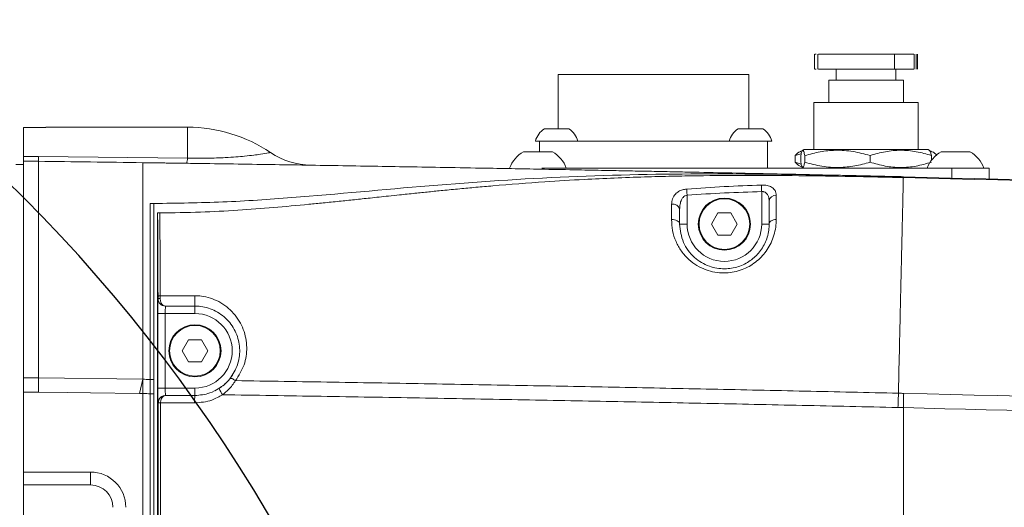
# Model space of a CAD drawing. Header units: millimetres. Extents: x 809 to 6054, y -5716 to -1261.
# Tile 37 of 94: x 2725 to 2857, y -2304 to -2238. Entities that reach past the tile are written whole.
import ezdxf

# ---------------------------------------------------------------- set-up
doc = ezdxf.new("R2010")
doc.units = ezdxf.units.MM
doc.header["$LTSCALE"] = 0.3175
doc.linetypes.add('CENTER2', pattern=[28.574999, 19.049999, -3.175, 3.175, -3.175])
for name, color, linetype, lineweight in [('1轮廓实线层', 7, 'Continuous', 18), ('7标注层', 4, 'Continuous', 13), ('细点划线', 6, 'CENTER2', 18)]:
    doc.layers.add(name, color=color, linetype=linetype, lineweight=lineweight)
doc.styles.add('标准汉字', font='gbenor.shx', dxfattribs={"bigfont": 'gbcbig.shx'})
doc.dimstyles.new('M1：10', dxfattribs={"dimscale": 10, "dimtxt": 3.5, "dimasz": 2.5, "dimexe": 2, "dimexo": 0, "dimgap": 1.5, "dimtad": 1, "dimdec": 4, "dimdsep": 46, "dimtxsty": '标准汉字', "dimcen": 5, "dimdle": 5, "dimclrd": 1, "dimclre": 1, "dimclrt": 256, "dimadec": 4, "dimazin": 2, "dimtfac": 1, "dimtdec": 4, "dimtmove": 0, "dimatfit": 3, "dimfxl": 1, "dimtolj": 1, "dimarcsym": 0})

# ---------------------------------------------------------------- blocks, each defined once
blk = doc.blocks.new('*D2')
at = {"layer": '7标注层', "color": 1, "lineweight": -2, "transparency": 16777216}
for p, q in [((2574.24, -1966.55), (2574.24, -1793.65)), ((3504.76, -2862.69), (3504.76, -1793.65)), ((3479.76, -1813.65), (2599.24, -1813.65))]:
    blk.add_line(p, q, dxfattribs=at)
at = {"layer": '7标注层', "color": 1, "transparency": 16777216}
for points in [[(2599.24, -1809.48), (2599.24, -1817.81), (2574.24, -1813.65)], [(3479.76, -1817.81), (3479.76, -1809.48), (3504.76, -1813.65)]]:
    blk.add_solid(points, dxfattribs=at)
at = {"layer": 'Defpoints', "color": 0, "transparency": 16777216}
for p in [(2574.24, -1813.65), (2574.24, -1966.55), (3504.76, -2862.69)]:
    blk.add_point(p, dxfattribs=at)
at = {"layer": '7标注层', "transparency": 16777216, "insert": (2968.02, -1781.15), "char_height": 35, "attachment_point": 5, "style": '标准汉字'}
blk.add_mtext('\\A1;930.5', dxfattribs=at)
blk = doc.blocks.new('*D7')
at = {"layer": '7标注层', "color": 1, "lineweight": -2, "transparency": 16777216}
for p, q in [((2574.24, -1932.17), (3613.47, -1932.17)), ((3593.47, -2837.69), (3593.47, -1957.17)), ((3489.76, -2862.69), (3613.47, -2862.69))]:
    blk.add_line(p, q, dxfattribs=at)
at = {"layer": '7标注层', "color": 1, "transparency": 16777216}
for points in [[(3597.64, -1957.17), (3589.31, -1957.17), (3593.47, -1932.17)], [(3589.31, -2837.69), (3597.64, -2837.69), (3593.47, -2862.69)]]:
    blk.add_solid(points, dxfattribs=at)
at = {"layer": 'Defpoints', "color": 0, "transparency": 16777216}
for p in [(2574.24, -1932.17), (3593.47, -1932.17), (3489.76, -2862.69)]:
    blk.add_point(p, dxfattribs=at)
at = {"layer": '7标注层', "transparency": 16777216, "insert": (3560.97, -2397.43), "char_height": 35, "attachment_point": 5, "rotation": 90, "style": '标准汉字'}
blk.add_mtext('\\A1;930.5', dxfattribs=at)
blk = doc.blocks.new('*D9')
at = {"layer": '7标注层', "color": 1, "lineweight": -2, "transparency": 16777216}
for p, q in [((2574.24, -2212.74), (2574.24, -1851.59)), ((3044.24, -2271.24), (3044.24, -1851.59)), ((3019.24, -1871.59), (2599.24, -1871.59))]:
    blk.add_line(p, q, dxfattribs=at)
at = {"layer": '7标注层', "color": 1, "transparency": 16777216}
for points in [[(2599.24, -1867.43), (2599.24, -1875.76), (2574.24, -1871.59)], [(3019.24, -1875.76), (3019.24, -1867.43), (3044.24, -1871.59)]]:
    blk.add_solid(points, dxfattribs=at)
at = {"layer": 'Defpoints', "color": 0, "transparency": 16777216}
for p in [(2574.24, -1871.59), (2574.24, -2212.74), (3044.24, -2271.24)]:
    blk.add_point(p, dxfattribs=at)
at = {"layer": '7标注层', "transparency": 16777216, "insert": (2809.24, -1839.09), "char_height": 35, "attachment_point": 5, "style": '标准汉字'}
blk.add_mtext('\\A1;470', dxfattribs=at)
blk = doc.blocks.new('*D17')
at = {"layer": '7标注层', "color": 1, "lineweight": -2, "transparency": 16777216}
for p, q in [((2574.24, -2202.74), (2574.24, -2179.43)), ((2670.83, -2386.8), (2799.55, -2352.32))]:
    blk.add_line(p, q, dxfattribs=at)
blk.add_arc((2574.24, -2412.69), 213.26, 21.7206, 83.2794, dxfattribs=at)
at = {"layer": '7标注层', "color": 1, "transparency": 16777216}
for points in [[(2599.44, -2196.74), (2598.95, -2205.05), (2574.24, -2199.43)], [(2768.4, -2335.08), (2776.31, -2332.45), (2780.23, -2357.49)]]:
    blk.add_solid(points, dxfattribs=at)
at = {"layer": 'Defpoints', "color": 0, "transparency": 16777216}
for p in [(2574.24, -2202.74), (2704.06, -2243.5), (2670.83, -2386.8), (2574.24, -2412.69), (2574.24, -3258.33)]:
    blk.add_point(p, dxfattribs=at)
at = {"layer": '7标注层', "transparency": 16777216, "insert": (2723.85, -2217.71), "char_height": 35, "attachment_point": 5, "rotation": 322.5, "style": '标准汉字'}
blk.add_mtext('\\A1;75%%d', dxfattribs=at)
blk = doc.blocks.new('*D19')
at = {"layer": '7标注层', "color": 1, "lineweight": -2, "transparency": 16777216}
for p, q in [((3017.26, -2265.97), (2965.61, -2176.5)), ((3171.77, -2312.69), (3201.49, -2312.69))]:
    blk.add_line(p, q, dxfattribs=at)
blk.add_arc((3044.23, -2312.69), 137.25, 10.4505, 109.5495, dxfattribs=at)
at = {"layer": '7标注层', "color": 1, "transparency": 16777216}
for points in [[(2996.56, -2179.56), (3000.05, -2187.13), (2975.61, -2193.82)], [(3175.06, -2288.17), (3183.36, -2287.41), (3181.49, -2312.69)]]:
    blk.add_solid(points, dxfattribs=at)
at = {"layer": 'Defpoints', "color": 0, "transparency": 16777216}
for p in [(3112.86, -2193.82), (3017.26, -2265.97), (2385.95, -2312.69), (3044.25, -2312.71), (3171.77, -2312.69)]:
    blk.add_point(p, dxfattribs=at)
at = {"layer": '7标注层', "transparency": 16777216, "insert": (3129.11, -2165.67), "char_height": 35, "attachment_point": 5, "rotation": 330, "style": '标准汉字'}
blk.add_mtext('\\A1;120%%d', dxfattribs=at)

msp = doc.modelspace()

# ---------------------------------------------------------------- linework, layer by layer
at = {"layer": '1轮廓实线层'}
for p, q in [((2831.33977, -2244.88656), (2831.33977, -2242.88659)), ((2831.77414, -2244.88656), (2831.77414, -2242.88659)), ((2842.04273, -2242.88659), (2842.04273, -2244.88656)), ((2844.7088, -2242.88659), (2844.7088, -2244.88656)), ((2844.93826, -2242.88659), (2844.93826, -2244.88656)), ((2845.14317, -2242.88659), (2845.14317, -2244.88656)), ((2796.95813, -2252.89659), (2796.95813, -2245.61994)), ((2796.95813, -2245.61994), (2822.5248, -2245.61994)), ((2822.5248, -2245.61994), (2822.5248, -2252.89659)), ((2834.24148, -2246.38657), (2834.24148, -2244.88656)), ((2842.24146, -2244.88656), (2842.24146, -2246.38657)), ((2833.24148, -2249.39327), (2833.24148, -2246.38657)), ((2833.24148, -2246.38657), (2840.97619, -2246.38657)), ((2840.97619, -2246.38657), (2843.24147, -2246.38657)), ((2843.24147, -2246.38657), (2843.24147, -2249.39327)), ((2831.24147, -2255.68657), (2831.24147, -2249.39327)), ((2831.24147, -2249.39327), (2842.07009, -2249.39327)), ((2842.07009, -2249.39327), (2845.24147, -2249.39327)), ((2845.24147, -2249.39327), (2845.24147, -2255.68657)), ((2728.24147, -2252.7387), (2725.24147, -2252.7387)), ((2725.24147, -2252.7387), (2725.24147, -2256.60215)), ((2728.24147, -2252.6866), (2747.24147, -2252.6866)), ((2728.24147, -2252.7387), (2728.24147, -2252.6866)), ((2747.24147, -2252.6866), (2747.24147, -2256.83801)), ((2794.4448, -2254.54657), (2794.4448, -2255.98656)), ((2794.4448, -2254.54657), (2795.05393, -2254.54657)), ((2798.42902, -2254.54657), (2821.05392, -2254.54657)), ((2824.42902, -2254.54657), (2825.03813, -2254.54657)), ((2825.03813, -2258.18656), (2825.03813, -2254.54657)), ((2829.54766, -2256.23916), (2828.73855, -2256.48658)), ((2828.73855, -2257.38655), (2828.73855, -2256.48658)), ((2829.42007, -2255.95669), (2829.7241, -2255.79451)), ((2829.48406, -2257.38655), (2829.48406, -2256.48658)), ((2829.7241, -2255.79451), (2829.92652, -2255.68657)), ((2846.55642, -2255.68657), (2829.92652, -2255.68657)), ((2830.02469, -2257.38655), (2830.02469, -2256.48658)), ((2838.78211, -2257.38655), (2838.78211, -2256.48658)), ((2846.55642, -2255.68657), (2846.75884, -2255.79451)), ((2846.75884, -2255.79451), (2847.06287, -2255.95669)), ((2846.99888, -2257.13061), (2846.99888, -2256.48658)), ((2724.24147, -2257.6866), (2725.24147, -2257.6866)), ((2725.24147, -2256.60215), (2727.24147, -2256.60215)), ((2725.24147, -2256.60215), (2725.24147, -2257.2556)), ((2725.24147, -2257.2556), (2727.24147, -2257.2556)), ((2725.24147, -2257.2556), (2725.24147, -2286.31811)), ((2747.24147, -2256.83801), (2727.24147, -2256.60215)), ((2727.24147, -2256.60215), (2727.24147, -2257.2556)), ((2727.24147, -2257.2556), (2727.24147, -2286.31811)), ((2828.73855, -2257.38655), (2829.54766, -2257.62646)), ((2849.74147, -2258.18656), (2794.74146, -2258.18656)), ((2829.71009, -2258.07117), (2829.42007, -2257.91649)), ((2829.92652, -2258.18656), (2829.71009, -2258.07117)), ((2854.74147, -2258.18656), (2849.74147, -2258.18656)), ((2849.74147, -2258.18656), (2849.74147, -2259.50555)), ((2854.74147, -2259.64145), (2854.74147, -2258.18656)), ((2824.24147, -2261.32117), (2824.24147, -2265.68673)), ((2742.24147, -2262.9172), (2742.24147, -2286.52339)), ((2742.74147, -2262.9172), (2742.24147, -2262.9172)), ((2742.74147, -2262.9172), (2742.74147, -2286.52339)), ((2814.24147, -2265.68673), (2814.24147, -2261.79682)), ((2825.24147, -2262.59749), (2825.24147, -2265.68673)), ((2743.24147, -2264.19268), (2743.24147, -2264.69009)), ((2813.24146, -2265.68673), (2813.24146, -2263.70202)), ((2817.52147, -2265.68644), (2818.38147, -2264.19686)), ((2818.38147, -2264.19686), (2820.10147, -2264.19686)), ((2820.10147, -2264.19686), (2820.96147, -2265.68644)), ((2743.24147, -2360.67562), (2743.24147, -2264.69754)), ((2814.24147, -2265.68673), (2813.24146, -2265.68673)), ((2818.38147, -2267.17596), (2817.52147, -2265.68644)), ((2820.96147, -2265.68644), (2820.10147, -2267.17596)), ((2825.24147, -2265.68673), (2824.24147, -2265.68673)), ((2820.10147, -2267.17596), (2818.38147, -2267.17596)), ((2743.29182, -2275.68673), (2743.28518, -2275.68673)), ((2744.28577, -2276.68671), (2748.24147, -2276.68671)), ((2748.24147, -2276.68671), (2748.24147, -2277.68676)), ((2743.26773, -2277.68676), (2743.26773, -2287.68675)), ((2743.26773, -2277.68676), (2744.26769, -2277.68676)), ((2744.26769, -2277.68676), (2748.24147, -2277.68676)), ((2744.26769, -2287.68675), (2744.26769, -2277.68676)), ((2746.52147, -2282.6864), (2747.38147, -2281.19688)), ((2747.38147, -2281.19688), (2749.10147, -2281.19688)), ((2749.10147, -2281.19688), (2749.96147, -2282.6864)), ((2747.38147, -2284.17598), (2746.52147, -2282.6864)), ((2749.96147, -2282.6864), (2749.10147, -2284.17598)), ((2749.10147, -2284.17598), (2747.38147, -2284.17598)), ((2725.24147, -2286.31811), (2727.24147, -2286.31811)), ((2725.24147, -2286.31811), (2725.24147, -2288.2372)), ((2727.24147, -2286.31811), (2741.24147, -2286.50777)), ((2727.24147, -2286.31811), (2727.24147, -2288.2372)), ((2741.23744, -2286.50908), (2740.82106, -2288.4209)), ((2741.24147, -2288.42811), (2741.26763, -2286.50962)), ((2742.24147, -2286.52339), (2742.24147, -2288.44224)), ((2742.74147, -2286.52339), (2742.24147, -2286.52339)), ((2742.74147, -2288.44224), (2742.74147, -2286.52339)), ((2744.26769, -2287.68675), (2743.26773, -2287.68675)), ((2748.24147, -2287.68675), (2744.26769, -2287.68675)), ((2748.24147, -2287.68675), (2748.24147, -2288.68674)), ((2751.82171, -2287.50829), (2750.90813, -2288.0684)), ((2725.24147, -2288.2372), (2727.24147, -2288.2372)), ((2725.24147, -2288.2372), (2725.24147, -2298.95453)), ((2734.21551, -2288.32959), (2740.82106, -2288.4209)), ((2741.24147, -2336.94504), (2741.24147, -2288.42811)), ((2742.24147, -2288.44224), (2742.24147, -2336.93091)), ((2742.74147, -2288.44224), (2742.24147, -2288.44224)), ((2742.74147, -2336.93091), (2742.74147, -2288.44224)), ((2748.24147, -2288.68674), (2744.32464, -2288.68674)), ((2743.28518, -2289.68672), (2743.33065, -2289.68672)), ((2743.33065, -2289.68672), (2743.62664, -2289.68672)), ((2743.33065, -2289.68672), (2743.33065, -2335.68673)), ((2743.62664, -2289.68672), (2743.62664, -2335.68673)), ((2843.24147, -2335.05712), (2843.24147, -2290.31597)), ((2734.24147, -2298.95453), (2725.24147, -2298.95453)), ((2725.24147, -2298.95453), (2725.24147, -2300.68658)), ((2734.24147, -2300.68658), (2734.24147, -2298.95453)), ((2734.24147, -2300.68658), (2725.24147, -2300.68658)), ((2725.24147, -2300.68658), (2725.24147, -2305.18655))]:
    msp.add_line(p, q, dxfattribs=at)
for points in [[(2824.21523, -2260.44683), (2824.21739, -2260.51883), (2824.21998, -2260.60508), (2824.22295, -2260.70397), (2824.22624, -2260.81376), (2824.2298, -2260.93255), (2824.23357, -2261.0582), (2824.23749, -2261.18855), (2824.24147, -2261.32117)], [(2814.24147, -2261.79682), (2814.23357, -2261.67725), (2814.22578, -2261.55941), (2814.21821, -2261.44503), (2814.21098, -2261.33566), (2814.20418, -2261.23296), (2814.19793, -2261.13842), (2814.19229, -2261.05331), (2814.18738, -2260.97892)], [(2813.24146, -2265.68673), (2813.22002, -2265.56186), (2813.15662, -2265.4423), (2813.05396, -2265.33328), (2812.91647, -2265.23934), (2812.75002, -2265.16466), (2812.56176, -2265.11232), (2812.35978, -2265.08467), (2812.15271, -2265.08276)], [(2826.18814, -2265.07132), (2826.00082, -2265.08854), (2825.82214, -2265.12723), (2825.65848, -2265.186), (2825.51576, -2265.26271), (2825.39905, -2265.35468), (2825.31257, -2265.45851), (2825.2594, -2265.57051), (2825.24147, -2265.68673)], [(2727.24147, -2288.2372), (2731.14694, -2288.28888), (2734.21551, -2288.32959)], [(2843.24147, -2290.31597), (2843.24705, -2290.07195), (2843.25264, -2289.82834), (2843.2582, -2289.58557), (2843.26373, -2289.34394), (2843.26923, -2289.10397), (2843.27467, -2288.86597), (2843.28006, -2288.63041), (2843.28539, -2288.39759)]]:
    msp.add_lwpolyline(points, dxfattribs=at)
for centre, radius in [((2819.24147, -2265.68642), 3.5), ((2819.24147, -2265.68642), 3.4), ((2748.24147, -2282.68642), 3.5), ((2748.24147, -2282.68642), 3.4)]:
    msp.add_circle(centre, radius, dxfattribs=at)
for centre, radius, start, end in [((2747.24147, -2272.68658), 20, 56.1098266, 90), ((2796.74147, -2255.35794), 2.96324, 123.5018479, 164.0692769), ((2796.74147, -2255.35794), 2.96324, 15.9366113, 56.5097945), ((2822.74147, -2255.35794), 2.96324, 123.8295928, 164.0810707), ((2822.74147, -2255.35794), 2.96324, 15.9091494, 56.1943368), ((2763.97404, -2247.78635), 10, 236.0929327, 269.0542388), ((2794.24147, -2259.51743), 4.02631, 118.6874207, 160.6669098), ((2794.24147, -2259.51743), 4.02631, 19.3015856, 61.313895), ((2850.24147, -2259.51743), 4.02631, 118.6874207, 160.6669098), ((2850.24147, -2259.51743), 4.02631, 19.3015856, 61.313895), ((2576.24147, -13950.94597), 11694.66524, 89.191587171, 89.260183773), ((2745.74179, -2256.8817), 1.50032, 334.448469, 1.6689094), ((2576.24147, -13950.94581), 11694.63614, 87.697251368, 88.691770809), ((2812.34787, -2263.90786), 0.917, 12.9720065, 101.5807676), ((2826.13465, -2262.71751), 0.90121, 85.5269568, 172.3464032), ((2819.24147, -2265.68674), 5, 180, 0), ((2744.28514, -2275.68676), 0.99995, 179.9980063, 270.0002861), ((2760.79367, -2275.7393), 12.5879, 177.9770055, 184.3163598), ((2748.24147, -2282.68674), 5, 270, 90), ((2748.24147, -2282.69354), 6, 309.4869387, 327.3045407), ((2756.22521, -2285.57388), 5.22311, 204.5250002, 215.1973793), ((2744.28516, -2289.68671), 0.99998, 90.0011349, 180.0005727), ((2754.96258, -2289.4371), 6.76286, 173.6296868, 182.1152997), ((2576.24146, -13950.94581), 11665.60512, 87.697251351, 88.68829548), ((2734.24147, -2303.68658), 4.73205, 0, 90), ((2734.24147, -2303.68658), 3, 0, 90)]:
    msp.add_arc(centre, radius, start, end, dxfattribs=at)
for centre, major_axis, ratio, start_param, end_param in [((2743.28518, -2277.68674), (0, 2), 0.008726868, 6.283185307, 7.853981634), ((2744.28514, -2277.68674), (0, 1), 0.017453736, 0, 1.570796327), ((2743.28518, -2287.68674), (0, 2), 0.008726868, 1.570796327, 3.141592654), ((2744.28514, -2287.68674), (0, 1), 0.017453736, 1.570796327, 3.141592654)]:
    msp.add_ellipse(centre, major_axis=major_axis, ratio=ratio, start_param=start_param, end_param=end_param, dxfattribs=at)
for points, knots in [([(2831.53239, -2242.88659), (2831.50664, -2242.88659), (2831.32963, -2242.88659), (2831.38824, -2242.88659), (2831.43833, -2242.88659)], [0, 0, 0, 0, 15382.951214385, 105757.116075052, 105757.116075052, 105757.116075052, 105757.116075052]), ([(2842.04273, -2242.88659), (2841.47776, -2242.88659), (2840.3443, -2242.88659), (2838.35899, -2242.88659), (2836.35012, -2242.88659), (2834.41563, -2242.88659), (2832.83465, -2242.88659), (2831.85941, -2242.88659), (2831.87595, -2242.88659), (2831.8824, -2242.88659)], [0, 0, 0, 0, 39205.904947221, 78656.608062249, 120384.956857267, 166051.870290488, 216137.227068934, 269334.254017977, 303366.052901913, 303366.052901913, 303366.052901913, 303366.052901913]), ([(2844.60054, -2242.88659), (2844.62883, -2242.88659), (2844.73032, -2242.88659), (2844.01905, -2242.88659), (2842.94335, -2242.88659), (2842.20241, -2242.88659), (2842.04273, -2242.88659)], [0, 0, 0, 0, 28696.857185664, 102962.562518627, 169245.152773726, 187454.077198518, 187454.077198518, 187454.077198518, 187454.077198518]), ([(2831.53239, -2244.88656), (2831.50664, -2244.88656), (2831.32963, -2244.88656), (2831.38824, -2244.88656), (2831.43833, -2244.88656)], [0, 0, 0, 0, 15381.163257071, 105744.823946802, 105744.823946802, 105744.823946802, 105744.823946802]), ([(2842.04273, -2244.88656), (2841.47776, -2244.88656), (2840.3443, -2244.88656), (2838.35899, -2244.88656), (2836.35012, -2244.88656), (2834.41563, -2244.88656), (2832.83465, -2244.88656), (2831.85941, -2244.88656), (2831.87595, -2244.88656), (2831.8824, -2244.88656)], [0, 0, 0, 0, 39201.352853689, 78647.47545232, 120370.979279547, 166032.590448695, 216112.131949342, 269302.982332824, 303330.829874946, 303330.829874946, 303330.829874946, 303330.829874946]), ([(2844.60054, -2244.88656), (2844.62883, -2244.88656), (2844.73032, -2244.88656), (2844.01905, -2244.88656), (2842.94335, -2244.88656), (2842.20241, -2244.88656), (2842.04273, -2244.88656)], [0, 0, 0, 0, 28693.519397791, 102950.58674057, 169225.467537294, 187432.27404629, 187432.27404629, 187432.27404629, 187432.27404629]), ([(2795.11268, -2252.89659), (2795.10686, -2252.89659), (2795.08427, -2252.89659), (2795.23769, -2252.89659), (2795.55679, -2252.89659), (2796.02148, -2252.89659), (2796.44113, -2252.89659), (2796.8681, -2252.89659), (2797.29805, -2252.89659), (2797.79311, -2252.89659), (2798.16274, -2252.89659), (2798.37204, -2252.89659), (2798.37076, -2252.89659), (2798.37025, -2252.89659)], [0, 0, 0, 0, 17415.540814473, 67596.336689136, 117775.675006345, 167955.191756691, 218133.759197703, 233858.627953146, 284037.730010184, 334218.344098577, 384396.884822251, 434576.51998317, 467337.070822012, 467337.070822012, 467337.070822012, 467337.070822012]), ([(2821.09147, -2252.89659), (2821.10971, -2252.89659), (2821.1462, -2252.89659), (2821.43062, -2252.89659), (2821.8495, -2252.89659), (2822.37252, -2252.89659), (2822.93604, -2252.89659), (2823.47848, -2252.89659), (2823.93549, -2252.89659), (2824.26639, -2252.89659), (2824.36456, -2252.89659), (2824.40097, -2252.89659), (2824.39084, -2252.89659), (2824.39051, -2252.89659)], [0, 0, 0, 0, 50073.282768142, 100146.768678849, 150219.601781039, 200293.416528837, 250366.385090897, 300440.065540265, 350512.79922529, 400586.495812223, 450660.541664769, 466350.833475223, 466869.821471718, 466869.821471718, 466869.821471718, 466869.821471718]), ([(2793.89828, -2254.54657), (2793.92521, -2254.54657), (2793.9803, -2254.54657), (2794.45641, -2254.54657), (2795.17157, -2254.54657), (2795.97869, -2254.54657), (2796.72056, -2254.54657), (2797.45254, -2254.54657), (2798.05317, -2254.54657), (2798.34846, -2254.54657), (2798.40874, -2254.54657)], [0, 0, 0, 0, 51445.080871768, 105266.416213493, 159088.938631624, 212911.384182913, 250201.69869106, 283718.213988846, 337540.062376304, 351348.111844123, 351348.111844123, 351348.111844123, 351348.111844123]), ([(2821.0645, -2254.54657), (2821.2912, -2254.54657), (2821.78648, -2254.54657), (2822.71014, -2254.54657), (2823.66988, -2254.54657), (2824.52786, -2254.54657), (2825.19084, -2254.54657), (2825.5125, -2254.54657), (2825.61501, -2254.54657), (2825.59129, -2254.54657), (2825.5912, -2254.54657)], [0, 0, 0, 0, 45301.862887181, 98971.452243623, 152641.507793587, 206311.043749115, 259981.027699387, 313650.608135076, 350835.238123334, 350976.442774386, 350976.442774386, 350976.442774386, 350976.442774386]), ([(2758.396, -2256.08651), (2758.39617, -2256.08649), (2758.50285, -2256.0743), (2758.13422, -2256.13256), (2757.34606, -2256.271), (2756.16676, -2256.43287), (2755.07014, -2256.55696), (2753.78135, -2256.6703), (2752.1851, -2256.77522), (2750.15964, -2256.8494), (2748.30022, -2256.85543), (2747.42908, -2256.84109), (2747.24147, -2256.83801)], [0, 0, 0, 0, 146.031596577, 89481.829145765, 180313.569354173, 226930.693931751, 274150.220927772, 308376.799921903, 343374.295005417, 391617.598102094, 424717.200457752, 433801.673865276, 433801.673865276, 433801.673865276, 433801.673865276]), ([(2792.30647, -2255.98656), (2792.32786, -2255.98656), (2792.37064, -2255.98656), (2792.70423, -2255.98656), (2793.1954, -2255.98656), (2793.8088, -2255.98656), (2794.46964, -2255.98656), (2795.10578, -2255.98656), (2795.64169, -2255.98656), (2796.0299, -2255.98656), (2796.14457, -2255.98656), (2796.18776, -2255.98656), (2796.17596, -2255.98656), (2796.1757, -2255.98656)], [0, 0, 0, 0, 50137.265064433, 100272.925885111, 150409.385260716, 200544.330244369, 250681.088239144, 300816.96304283, 350952.346441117, 401089.775745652, 451223.818610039, 466936.610108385, 467293.512368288, 467293.512368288, 467293.512368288, 467293.512368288]), ([(2828.73855, -2256.48658), (2828.95162, -2256.26641), (2829.17869, -2256.03177), (2829.41228, -2255.96824), (2829.42667, -2255.96432)], [0, 0, 0, 0, 99170.641571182, 105684.936337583, 105684.936337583, 105684.936337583, 105684.936337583]), ([(2830.02469, -2256.48658), (2829.97798, -2256.28494), (2829.88372, -2255.87797), (2829.74395, -2255.72485), (2829.60949, -2255.93889), (2829.52609, -2256.30304), (2829.48406, -2256.48658)], [0, 0, 0, 0, 49250.189990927, 99399.776245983, 143050.633170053, 187410.253301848, 187410.253301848, 187410.253301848, 187410.253301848]), ([(2838.78211, -2256.48658), (2838.02551, -2256.28494), (2836.4985, -2255.87797), (2834.23458, -2255.72485), (2832.05636, -2255.93889), (2830.70554, -2256.30304), (2830.02469, -2256.48658)], [0, 0, 0, 0, 49242.430922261, 99384.064576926, 143027.829428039, 187380.442945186, 187380.442945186, 187380.442945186, 187380.442945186]), ([(2846.99888, -2256.48658), (2846.32919, -2256.29513), (2844.97924, -2255.90922), (2842.90246, -2255.72394), (2840.81376, -2255.90688), (2839.46356, -2256.29214), (2838.78211, -2256.48658)], [0, 0, 0, 0, 46462.613086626, 93659.124344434, 140048.633204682, 187318.873474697, 187318.873474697, 187318.873474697, 187318.873474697]), ([(2846.75437, -2255.80291), (2846.79382, -2255.84594), (2846.87647, -2255.93607), (2846.95686, -2256.29761), (2846.99888, -2256.48658)], [0, 0, 0, 0, 50413.485638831, 105614.606356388, 105614.606356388, 105614.606356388, 105614.606356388]), ([(2847.74439, -2256.48658), (2847.53134, -2256.26641), (2847.30429, -2256.03178), (2847.07066, -2255.96824), (2847.05627, -2255.96432)], [0, 0, 0, 0, 99104.643038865, 105613.376969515, 105613.376969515, 105613.376969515, 105613.376969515]), ([(2848.30647, -2255.98656), (2848.32787, -2255.98656), (2848.37065, -2255.98656), (2848.70422, -2255.98656), (2849.1954, -2255.98656), (2849.8088, -2255.98656), (2850.46964, -2255.98656), (2851.10578, -2255.98656), (2851.6417, -2255.98656), (2852.02989, -2255.98656), (2852.14456, -2255.98656), (2852.18775, -2255.98656), (2852.17596, -2255.98656), (2852.1757, -2255.98656)], [0, 0, 0, 0, 50030.623665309, 100059.090293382, 150088.909983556, 200118.279766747, 250147.251613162, 300176.487974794, 350206.166442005, 400236.295444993, 450263.70376384, 465943.07433132, 466299.217464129, 466299.217464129, 466299.217464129, 466299.217464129]), ([(2741.24147, -2286.50789), (2741.24146, -2284.05472), (2741.24144, -2279.45155), (2741.24129, -2273.13745), (2741.24142, -2267.88522), (2741.24149, -2264.39088), (2741.24146, -2262.30878), (2741.24151, -2261.18732), (2741.24151, -2260.23093), (2741.24145, -2259.44832), (2741.24155, -2258.81185), (2741.24177, -2258.30456), (2741.24192, -2257.62336), (2741.24167, -2257.52149), (2741.24147, -2257.4446)], [0, 0, 0, 0, 103134.6036588, 193523.956669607, 271163.845329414, 336046.248260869, 358076.967625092, 378735.199059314, 398020.932291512, 415930.153571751, 432011.89013568, 448329.131202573, 464880.784924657, 515803.856596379, 515803.856596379, 515803.856596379, 515803.856596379]), ([(2843.24147, -2259.32906), (2843.23871, -2259.32901), (2843.23298, -2259.32888), (2843.20638, -2259.32822), (2843.16407, -2259.32724), (2843.07292, -2259.32529), (2842.92015, -2259.32163), (2842.69606, -2259.3166), (2842.36193, -2259.30904), (2841.89692, -2259.29844), (2841.1401, -2259.28118), (2840.10877, -2259.25794), (2838.54573, -2259.22267), (2836.55566, -2259.17824), (2833.42504, -2259.10878), (2829.35287, -2259.01982), (2824.49436, -2258.91559), (2819.5541, -2258.81174), (2815.39463, -2258.72614), (2811.88964, -2258.65496), (2809.08295, -2258.59883), (2806.18138, -2258.5413), (2803.01987, -2258.47963), (2799.32951, -2258.40846), (2794.00185, -2258.30776), (2788.0462, -2258.19822), (2781.94103, -2258.08955), (2776.9278, -2258.0025), (2772.16815, -2257.92177), (2767.42692, -2257.84324), (2762.62291, -2257.76569), (2757.72599, -2257.68872), (2752.74851, -2257.61235), (2748.95881, -2257.55614), (2746.4747, -2257.51974), (2745.42795, -2257.50459), (2744.58048, -2257.49231), (2743.92007, -2257.48288), (2743.37573, -2257.47504), (2742.85958, -2257.46772), (2742.38036, -2257.46087), (2741.94737, -2257.4547), (2741.6346, -2257.45037), (2741.4285, -2257.44737), (2741.32016, -2257.44592), (2741.27206, -2257.44522), (2741.25295, -2257.44488), (2741.24587, -2257.44482), (2741.24147, -2257.44478)], [0, 0, 0, 0, 633.366264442, 1314.112843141, 2284.00807377, 3542.707271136, 7000.9038131, 11217.839206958, 16399.01821935, 25926.881265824, 37360.548452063, 58757.743965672, 83464.284141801, 124408.953976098, 169465.094131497, 257576.714685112, 350964.749018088, 440200.868437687, 533392.103235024, 583640.768723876, 636547.405172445, 690762.042917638, 746473.441309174, 814101.386974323, 898167.90844626, 1046063.21273217, 1149159.141954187, 1241485.26916961, 1327756.239466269, 1416343.821665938, 1507321.868867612, 1596752.501967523, 1690166.284465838, 1785279.779507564, 1808145.078455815, 1828694.752919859, 1843656.9923278, 1855415.271415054, 1865543.268391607, 1874041.164126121, 1884245.001967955, 1892336.375273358, 1898322.217928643, 1901829.391021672, 1904127.342669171, 1904562.675816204, 1904930.263833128, 1905528.597176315, 1905528.597176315, 1905528.597176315, 1905528.597176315]), ([(2829.41398, -2257.90815), (2829.4076, -2257.90641), (2829.17824, -2257.84363), (2828.9553, -2257.61187), (2828.73855, -2257.38655)], [0, 0, 0, 0, 2936.869432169, 105674.454187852, 105674.454187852, 105674.454187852, 105674.454187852]), ([(2829.48406, -2257.38655), (2829.53076, -2257.58819), (2829.62502, -2257.99516), (2829.76481, -2258.14828), (2829.89928, -2257.93424), (2829.98266, -2257.57009), (2830.02469, -2257.38655)], [0, 0, 0, 0, 49244.776393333, 99389.425725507, 143034.925554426, 187389.654526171, 187389.654526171, 187389.654526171, 187389.654526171]), ([(2830.02469, -2257.38655), (2830.78129, -2257.58819), (2832.3083, -2257.99516), (2834.57222, -2258.14828), (2836.75044, -2257.93424), (2838.10126, -2257.57009), (2838.78211, -2257.38655)], [0, 0, 0, 0, 49237.292030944, 99373.692954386, 143012.903185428, 187360.88810776, 187360.88810776, 187360.88810776, 187360.88810776]), ([(2838.78211, -2257.38655), (2839.4518, -2257.57803), (2840.80175, -2257.96401), (2842.87854, -2258.14914), (2844.96723, -2257.96635), (2846.31743, -2257.58103), (2846.99888, -2257.38655)], [0, 0, 0, 0, 46458.411542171, 93650.332863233, 140035.095703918, 187301.286331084, 187301.286331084, 187301.286331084, 187301.286331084]), ([(2843.24079, -2259.35815), (2834.52246, -2259.15395), (2819.56707, -2258.80366), (2798.3542, -2259.18081), (2779.7384, -2260.45609), (2764.31027, -2261.94472), (2751.99905, -2262.79917), (2745.82708, -2262.87965), (2742.74147, -2262.91989)], [0, 0, 0, 0, 70079.74144211, 120214.507035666, 170441.943516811, 219988.215144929, 244789.436808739, 269584.569539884, 269584.569539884, 269584.569539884, 269584.569539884]), ([(2843.23868, -2259.45119), (2840.63825, -2259.38946), (2835.67624, -2259.27167), (2828.65592, -2259.17597), (2822.05367, -2259.1434), (2816.68759, -2259.17927), (2812.14188, -2259.25891), (2808.41949, -2259.35592), (2804.48203, -2259.49866), (2800.02356, -2259.70861), (2794.59561, -2260.03629), (2789.75934, -2260.40949), (2785.95657, -2260.74531), (2783.72255, -2260.95309), (2781.61514, -2261.15761), (2779.61257, -2261.35896), (2777.67679, -2261.5583), (2775.87406, -2261.74712), (2773.86807, -2261.96002), (2771.85937, -2262.17428), (2769.65482, -2262.40865), (2767.55865, -2262.62848), (2765.51679, -2262.83754), (2762.58037, -2263.12864), (2758.77021, -2263.47857), (2753.92983, -2263.84117), (2748.85129, -2264.11873), (2745.36053, -2264.16678), (2743.53886, -2264.19185)], [0, 0, 0, 0, 84971.311195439, 162138.349514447, 229349.623376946, 300646.232172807, 337429.74350222, 377865.221186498, 422284.57284877, 466136.43501995, 523668.033669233, 599915.606459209, 624582.084164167, 648375.907813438, 673209.041489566, 693747.772202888, 714123.353364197, 736779.331830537, 752959.663973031, 780020.715974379, 802769.799339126, 825381.087643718, 848871.654940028, 869819.581800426, 921775.245897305, 973856.15616098, 1028379.486401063, 1087887.600613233, 1087887.600613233, 1087887.600613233, 1087887.600613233]), ([(2824.21523, -2260.44683), (2822.55171, -2260.51121), (2819.20654, -2260.64066), (2815.86647, -2260.86576), (2814.18738, -2260.97892)], [0, 0, 0, 0, 52564.734186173, 105702.483838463, 105702.483838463, 105702.483838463, 105702.483838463]), ([(2824.21523, -2260.44683), (2824.30479, -2260.44597), (2824.61597, -2260.44298), (2825.16828, -2260.53162), (2825.71938, -2260.78488), (2826.12945, -2261.21315), (2826.17731, -2261.59725), (2826.20494, -2261.81905)], [0, 0, 0, 0, 16551.358833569, 57512.08230721, 105538.834692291, 154517.471423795, 221456.897618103, 221456.897618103, 221456.897618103, 221456.897618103]), ([(2843.23868, -2259.45119), (2843.23868, -2259.45122), (2843.23868, -2259.45139), (2843.23865, -2259.45143), (2843.2387, -2259.45279), (2843.23847, -2259.45615), (2843.23837, -2259.47232), (2843.23642, -2259.53764), (2843.23234, -2259.73677), (2843.21989, -2260.27003), (2843.19354, -2261.42915), (2843.14664, -2263.48044), (2843.09345, -2265.81142), (2843.05, -2267.71278), (2843.02379, -2268.86067), (2843.0032, -2269.7629), (2842.96702, -2271.34589), (2842.91427, -2273.65797), (2842.84121, -2276.84987), (2842.76416, -2280.24863), (2842.67272, -2284.12994), (2842.61401, -2286.86098), (2842.58142, -2288.37709)], [0, 0, 0, 0, 4.654776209, 40.030902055, 138.688707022, 513.336954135, 1968.953846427, 7711.445028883, 30515.582911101, 68392.204172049, 121311.275797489, 189289.458253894, 272378.875098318, 314359.402974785, 336780.858474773, 359202.256002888, 381623.000003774, 453358.917597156, 525803.746882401, 606933.586099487, 689638.700430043, 792846.957972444, 792846.957972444, 792846.957972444, 792846.957972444]), ([(2843.23868, -2259.45119), (2877.06001, -2260.29699), (2944.70267, -2261.98858), (3012.31757, -2264.56059), (3046.12502, -2265.84659)], [0, 0, 0, 0, 52589.532782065, 105179.053607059, 105179.053607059, 105179.053607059, 105179.053607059]), ([(2843.24147, -2259.32889), (2843.24144, -2259.3301), (2843.24138, -2259.33252), (2843.241, -2259.34949), (2843.24081, -2259.35797)], [0, 0, 0, 0, 52803.810954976, 105608.795359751, 105608.795359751, 105608.795359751, 105608.795359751]), ([(2812.16378, -2263.00953), (2812.18785, -2262.76254), (2812.23535, -2262.27523), (2812.5878, -2261.69747), (2813.06795, -2261.30582), (2813.58974, -2261.06259), (2813.98927, -2261.00666), (2814.18738, -2260.97892)], [0, 0, 0, 0, 58742.63894205, 115899.077169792, 153445.738006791, 187778.900032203, 221547.972044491, 221547.972044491, 221547.972044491, 221547.972044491]), ([(2814.24147, -2261.79682), (2815.91596, -2261.69449), (2819.24715, -2261.49091), (2822.58263, -2261.37755), (2824.24147, -2261.32117)], [0, 0, 0, 0, 53127.580864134, 105690.925178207, 105690.925178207, 105690.925178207, 105690.925178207]), ([(2825.24147, -2262.59749), (2825.22847, -2262.39432), (2825.20678, -2262.05527), (2825.0224, -2261.68454), (2824.83629, -2261.5), (2824.66438, -2261.39441), (2824.51871, -2261.34292), (2824.36425, -2261.3191), (2824.28624, -2261.32042), (2824.24147, -2261.32117)], [0, 0, 0, 0, 103699.322385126, 173053.573519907, 214866.689247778, 235087.966876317, 269700.45196296, 283958.65240944, 303162.335013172, 303162.335013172, 303162.335013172, 303162.335013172]), ([(2812.16378, -2263.00953), (2812.1607, -2263.50197), (2812.15651, -2264.17231), (2812.15351, -2264.89181), (2812.15271, -2265.08276)], [0, 0, 0, 0, 77649.705779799, 105703.766474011, 105703.766474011, 105703.766474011, 105703.766474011]), ([(2814.24147, -2261.79682), (2814.15713, -2261.81646), (2814.05579, -2261.84007), (2813.86946, -2261.94146), (2813.67243, -2262.11163), (2813.43725, -2262.48753), (2813.27178, -2263.02955), (2813.25189, -2263.47078), (2813.24146, -2263.70202)], [0, 0, 0, 0, 27183.253468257, 32662.514696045, 69151.943406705, 113370.103681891, 187535.020956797, 269203.555485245, 269203.555485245, 269203.555485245, 269203.555485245]), ([(2826.18814, -2265.07132), (2826.18992, -2264.55171), (2826.19395, -2263.37624), (2826.201, -2262.37673), (2826.20494, -2261.81905)], [0, 0, 0, 0, 46702.885007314, 105651.895963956, 105651.895963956, 105651.895963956, 105651.895963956]), ([(2743.53886, -2264.19185), (2743.50987, -2264.19194), (2743.45199, -2264.19211), (2743.37398, -2264.19225), (2743.30778, -2264.19256), (2743.26014, -2264.19262), (2743.2475, -2264.19266), (2743.24147, -2264.19268)], [0, 0, 0, 0, 40442.351429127, 80762.398462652, 123962.371741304, 175301.524267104, 222106.223452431, 222106.223452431, 222106.223452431, 222106.223452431]), ([(2743.53886, -2264.19185), (2743.54829, -2265.91727), (2743.56714, -2269.36529), (2743.58185, -2273.22275), (2743.58909, -2275.20394), (2743.58943, -2275.2956)], [0, 0, 0, 0, 68451.152359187, 136790.305681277, 140105.326214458, 140105.326214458, 140105.326214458, 140105.326214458]), ([(2743.25355, -2266.78561), (2743.25167, -2266.44095), (2743.24781, -2265.73243), (2743.24362, -2265.04868), (2743.24147, -2264.69754)], [0, 0, 0, 0, 51549.785549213, 105970.623275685, 105970.623275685, 105970.623275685, 105970.623275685]), ([(2812.15271, -2265.08276), (2812.1792, -2265.57593), (2812.23215, -2266.56177), (2812.69173, -2268.01057), (2813.43639, -2269.33435), (2814.67782, -2270.74838), (2816.6041, -2271.93557), (2819.09271, -2272.37723), (2821.36354, -2272.00132), (2823.28196, -2271.01211), (2824.79795, -2269.53356), (2825.84009, -2267.63594), (2826.16531, -2266.0854), (2826.1846, -2265.22871), (2826.18814, -2265.07132)], [0, 0, 0, 0, 38744.425603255, 77450.306911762, 113054.167890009, 148618.121170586, 209028.116658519, 260977.430316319, 307370.615508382, 351541.033933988, 396677.106723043, 445723.591397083, 501592.922312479, 514167.168506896, 514167.168506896, 514167.168506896, 514167.168506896]), ([(2825.24147, -2265.68673), (2825.23886, -2265.81662), (2825.22468, -2266.52126), (2824.9523, -2267.80664), (2824.06664, -2269.39762), (2822.77302, -2270.64486), (2821.13028, -2271.48231), (2819.18274, -2271.79998), (2817.0466, -2271.42018), (2815.02256, -2270.17964), (2813.51615, -2268.10248), (2813.3357, -2266.51546), (2813.24146, -2265.68673)], [0, 0, 0, 0, 10715.483783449, 58133.945478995, 99409.421240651, 137061.313705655, 173671.790099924, 212094.480159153, 255390.694630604, 306289.896932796, 366544.105423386, 432395.723044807, 432395.723044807, 432395.723044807, 432395.723044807]), ([(2743.29133, -2275.41296), (2743.28751, -2274.40962), (2743.2807, -2272.61702), (2743.27021, -2270.16923), (2743.26146, -2268.2937), (2743.25577, -2267.20884), (2743.25355, -2266.78561)], [0, 0, 0, 0, 63834.10039159, 114049.011731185, 159068.131980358, 187865.883366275, 187865.883366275, 187865.883366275, 187865.883366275]), ([(2743.58942, -2275.2956), (2743.55205, -2275.29735), (2743.49459, -2275.30004), (2743.4255, -2275.31478), (2743.3779, -2275.32985), (2743.33947, -2275.34864), (2743.30209, -2275.37575), (2743.29557, -2275.39829), (2743.29133, -2275.41296)], [0, 0, 0, 0, 64580.272290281, 99312.19068406, 134777.832284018, 170257.86726003, 205013.417911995, 269714.142018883, 269714.142018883, 269714.142018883, 269714.142018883]), ([(2743.29133, -2275.41296), (2743.29147, -2275.45717), (2743.29176, -2275.54558), (2743.2918, -2275.63968), (2743.29182, -2275.68673)], [0, 0, 0, 0, 52959.754869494, 105910.062187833, 105910.062187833, 105910.062187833, 105910.062187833]), ([(2743.29182, -2275.68673), (2743.29671, -2275.68673), (2743.30651, -2275.68673), (2743.37486, -2275.68673), (2743.47325, -2275.68673), (2743.55091, -2275.68673), (2743.58974, -2275.68673)], [0, 0, 0, 0, 46963.709324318, 93908.576583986, 140850.875226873, 187808.629955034, 187808.629955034, 187808.629955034, 187808.629955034]), ([(2743.29182, -2275.68673), (2743.29625, -2275.75802), (2743.30527, -2275.90318), (2743.375, -2276.1035), (2743.47909, -2276.28296), (2743.65562, -2276.47871), (2743.92916, -2276.64993), (2744.16687, -2276.67445), (2744.28577, -2276.68671)], [0, 0, 0, 0, 33122.766811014, 67441.267954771, 99742.544175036, 135018.651883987, 202329.836577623, 269700.671177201, 269700.671177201, 269700.671177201, 269700.671177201]), ([(2748.21362, -2275.29494), (2747.54719, -2275.29502), (2746.00607, -2275.2952), (2744.46442, -2275.29542), (2743.58942, -2275.29554)], [0, 0, 0, 0, 45795.49912253, 105902.887064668, 105902.887064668, 105902.887064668, 105902.887064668]), ([(2743.58942, -2275.29554), (2743.58952, -2275.36003), (2743.58971, -2275.48644), (2743.58973, -2275.62088), (2743.58974, -2275.68673)], [0, 0, 0, 0, 54033.008498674, 105909.264536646, 105909.264536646, 105909.264536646, 105909.264536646]), ([(2743.58974, -2275.68673), (2743.593, -2275.75985), (2743.59946, -2275.90506), (2743.6492, -2276.10795), (2743.72201, -2276.28548), (2743.84589, -2276.48011), (2744.03576, -2276.64996), (2744.20241, -2276.67446), (2744.28577, -2276.68671)], [0, 0, 0, 0, 33970.263171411, 67454.744862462, 101228.706475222, 135021.953210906, 202328.640791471, 269698.17261787, 269698.17261787, 269698.17261787, 269698.17261787]), ([(2753.69145, -2286.69153), (2754.12431, -2286.00121), (2754.99027, -2284.62019), (2755.30838, -2282.17869), (2754.85338, -2279.75757), (2753.55198, -2277.57742), (2751.56473, -2275.99717), (2749.63524, -2275.35207), (2748.51516, -2275.30706), (2748.21362, -2275.29494)], [0, 0, 0, 0, 46544.772703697, 93115.82975031, 141661.15057216, 191758.711490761, 241063.053313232, 286812.818521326, 303667.101114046, 303667.101114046, 303667.101114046, 303667.101114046]), ([(2748.24147, -2276.68671), (2748.50114, -2276.69706), (2749.46755, -2276.73555), (2751.13187, -2277.28604), (2752.83945, -2278.6294), (2753.95749, -2280.48136), (2754.34956, -2282.541), (2754.07864, -2284.62161), (2753.332, -2285.80374), (2752.95953, -2286.39345)], [0, 0, 0, 0, 16731.916549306, 62270.730075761, 111610.066808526, 161914.91969352, 210658.308528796, 257290.955362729, 303709.544226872, 303709.544226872, 303709.544226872, 303709.544226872]), ([(2741.26763, -2286.50962), (2741.2626, -2286.50953), (2741.25253, -2286.50936), (2741.24247, -2286.50925), (2741.23744, -2286.5092)], [0, 0, 0, 0, 52939.925669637, 105850.853503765, 105850.853503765, 105850.853503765, 105850.853503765]), ([(2742.24147, -2286.52339), (2742.05921, -2286.5208), (2741.7346, -2286.51619), (2741.40998, -2286.51162), (2741.26763, -2286.50962)], [0, 0, 0, 0, 59431.940330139, 105849.491324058, 105849.491324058, 105849.491324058, 105849.491324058]), ([(2752.95953, -2286.39345), (2752.83521, -2286.54259), (2752.58926, -2286.83764), (2752.0978, -2287.30565), (2751.70574, -2287.57957), (2751.47333, -2287.74194)], [0, 0, 0, 0, 41120.280778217, 81352.576028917, 139919.519837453, 139919.519837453, 139919.519837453, 139919.519837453]), ([(2751.95704, -2288.58446), (2752.22906, -2288.35473), (2752.69232, -2287.96348), (2753.26146, -2287.30947), (2753.54633, -2286.90007), (2753.69148, -2286.69147)], [0, 0, 0, 0, 57493.689868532, 97917.068795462, 139910.196251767, 139910.196251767, 139910.196251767, 139910.196251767]), ([(2753.69145, -2286.69153), (2753.60379, -2286.6332), (2753.42847, -2286.51654), (2753.20327, -2286.40625), (2753.03079, -2286.35466), (2752.98328, -2286.38052), (2752.95953, -2286.39345)], [0, 0, 0, 0, 46907.732733, 93811.263721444, 140717.438490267, 187621.268468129, 187621.268468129, 187621.268468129, 187621.268468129]), ([(2753.69146, -2286.69147), (2758.0502, -2286.75897), (2766.77949, -2286.89415), (2779.81979, -2287.11431), (2792.61257, -2287.34427), (2805.18752, -2287.5832), (2817.57481, -2287.83249), (2830.04298, -2288.09543), (2838.39858, -2288.28313), (2842.58142, -2288.37709)], [0, 0, 0, 0, 44441.027993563, 89002.407238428, 133683.166004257, 175898.869477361, 218218.932487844, 260643.282642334, 303170.217538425, 303170.217538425, 303170.217538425, 303170.217538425]), ([(2751.47333, -2287.74194), (2751.06676, -2287.96928), (2750.068, -2288.52773), (2748.92135, -2288.62755), (2748.24147, -2288.68674)], [0, 0, 0, 0, 43071.302973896, 105806.281869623, 105806.281869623, 105806.281869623, 105806.281869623]), ([(2740.82106, -2288.4209), (2740.89953, -2288.42245), (2741.03966, -2288.42522), (2741.17981, -2288.42723), (2741.24147, -2288.42811)], [0, 0, 0, 0, 59270.88391223, 105839.907681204, 105839.907681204, 105839.907681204, 105839.907681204]), ([(2741.24147, -2288.42811), (2741.42813, -2288.43073), (2741.76147, -2288.43539), (2742.0948, -2288.44015), (2742.24147, -2288.44224)], [0, 0, 0, 0, 59266.746684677, 105836.911003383, 105836.911003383, 105836.911003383, 105836.911003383]), ([(2744.32464, -2288.68674), (2744.32291, -2288.68673), (2744.31704, -2288.68672), (2744.30172, -2288.687), (2744.26325, -2288.68811), (2744.15807, -2288.69717), (2743.94044, -2288.74767), (2743.67163, -2288.90365), (2743.46507, -2289.15904), (2743.35141, -2289.42159), (2743.33764, -2289.59739), (2743.33065, -2289.68672)], [0, 0, 0, 0, 1413.084814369, 4767.237905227, 12440.054701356, 32665.26887515, 90339.158921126, 191660.92104963, 268715.685932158, 326132.02758606, 385456.330264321, 385456.330264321, 385456.330264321, 385456.330264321]), ([(2744.32464, -2288.68674), (2744.32342, -2288.68673), (2744.3193, -2288.68672), (2744.30856, -2288.687), (2744.28151, -2288.68811), (2744.20754, -2288.69705), (2744.05459, -2288.74773), (2743.86581, -2288.90362), (2743.7209, -2289.15905), (2743.6412, -2289.4216), (2743.63154, -2289.59739), (2743.62664, -2289.68672)], [0, 0, 0, 0, 1411.638939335, 4761.730972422, 12424.537253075, 32636.246348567, 90341.719098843, 191659.974526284, 268707.705353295, 326124.651772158, 385454.979655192, 385454.979655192, 385454.979655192, 385454.979655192]), ([(2748.20433, -2289.68672), (2748.99384, -2289.61757), (2750.3259, -2289.5009), (2751.48496, -2288.84969), (2751.95704, -2288.58446)], [0, 0, 0, 0, 62706.7961747, 105797.551318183, 105797.551318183, 105797.551318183, 105797.551318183]), ([(2842.52062, -2290.29582), (2838.229, -2290.19958), (2829.65836, -2290.00736), (2816.87475, -2289.73845), (2804.18113, -2289.48408), (2791.35674, -2289.24092), (2778.36819, -2289.0093), (2765.1851, -2288.78778), (2756.36165, -2288.65216), (2751.95704, -2288.58446)], [0, 0, 0, 0, 42805.228341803, 85484.831059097, 128038.118373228, 170466.80753328, 214781.062612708, 258956.389041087, 302989.532689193, 302989.532689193, 302989.532689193, 302989.532689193]), ([(2842.52062, -2290.29582), (2842.53197, -2289.93042), (2842.55225, -2289.27776), (2842.5725, -2288.65235), (2842.58142, -2288.37709)], [0, 0, 0, 0, 59025.484932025, 105427.900054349, 105427.900054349, 105427.900054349, 105427.900054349]), ([(2842.58142, -2288.37709), (2842.71282, -2288.38151), (2842.94744, -2288.38941), (2843.18213, -2288.3951), (2843.28539, -2288.39759)], [0, 0, 0, 0, 59043.974282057, 105431.371911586, 105431.371911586, 105431.371911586, 105431.371911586]), ([(2743.62664, -2289.68672), (2744.29324, -2289.68672), (2745.81949, -2289.68672), (2747.34506, -2289.68672), (2748.20433, -2289.68672)], [0, 0, 0, 0, 46214.874559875, 105812.960493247, 105812.960493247, 105812.960493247, 105812.960493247]), ([(2843.24147, -2290.31597), (2843.10693, -2290.31277), (2842.86662, -2290.30706), (2842.62637, -2290.29926), (2842.52062, -2290.29582)], [0, 0, 0, 0, 59020.168920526, 105420.413484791, 105420.413484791, 105420.413484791, 105420.413484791]), ([(3044.88519, -2296.67835), (3007.25232, -2295.25633), (2940.05074, -2292.71701), (2872.82209, -2291.04962), (2843.24147, -2290.31597)], [0, 0, 0, 0, 58881.451371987, 105145.511214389, 105145.511214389, 105145.511214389, 105145.511214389])]:
    msp.add_open_spline(points, degree=3, knots=knots, dxfattribs=at)
at = {"layer": '细点划线', "lineweight": 30, "ltscale": 20}
msp.add_arc((2574.24147, -2862.68658), 930.52057, 340.00000083, 199.99999979, dxfattribs=at)

# ---------------------------------------------------------------- dimensions: what is measured, and where the dimension line sits
at = {"layer": '7标注层'}
dim = msp.add_linear_dim(base=(2574.24147, -1813.64631), p1=(3504.76205, -2862.68658), p2=(2574.24147, -1966.54843), dimstyle='M1：10', override={"dimdec": 1, "dimsah": 1, "dimtzin": 8}, dxfattribs=at)
dim.commit()
dim.dimension.update_dxf_attribs({"geometry": '*D2', "text_midpoint": (2968.01705, -1813.64631), "dimtype": 160})
dim = msp.add_linear_dim(base=(2574.24147, -1871.59314), p1=(3044.24147, -2271.23811), p2=(2574.24147, -2212.74005), dimstyle='M1：10', override={"dimdec": 1, "dimsah": 1, "dimtzin": 8}, dxfattribs=at)
dim.commit()
dim.dimension.update_dxf_attribs({"geometry": '*D9', "text_midpoint": (2809.24147, -1839.09314)})
dim = msp.add_linear_dim(base=(3593.47237, -1932.16602), p1=(3489.76203, -2862.68658), p2=(2574.24147, -1932.16602), angle=90, dimstyle='M1：10', override={"dimdec": 1, "dimsah": 1, "dimtzin": 8}, dxfattribs=at)
dim.commit()
dim.dimension.update_dxf_attribs({"geometry": '*D7', "text_midpoint": (3560.97237, -2397.4263)})
for base, line1, line2, picture, middle in [((3112.86086, -2193.82027), ((2385.94543, -2312.68657), (3171.76928, -2312.68658)), ((3044.24849, -2312.71275), (3017.25936, -2265.96621)), '*D19', (3129.11086, -2165.67445)), ((2704.0641, -2243.49844), ((2574.24147, -2202.74005), (2574.24147, -3258.33103)), ((2574.24147, -2412.68658), (2670.83405, -2386.80467)), '*D17', (2723.84885, -2217.71445))]:
    dim = msp.add_angular_dim_2l(base=base, line1=line1, line2=line2, dimstyle='M1：10', override={"dimtad": 1, "dimtih": 0, "dimtoh": 0, "dimdec": 1, "dimsah": 1, "dimtzin": 8}, dxfattribs=at)
    dim.commit()
    dim.dimension.update_dxf_attribs({"geometry": picture, "text_midpoint": middle})

doc.saveas('drawing.dxf')
